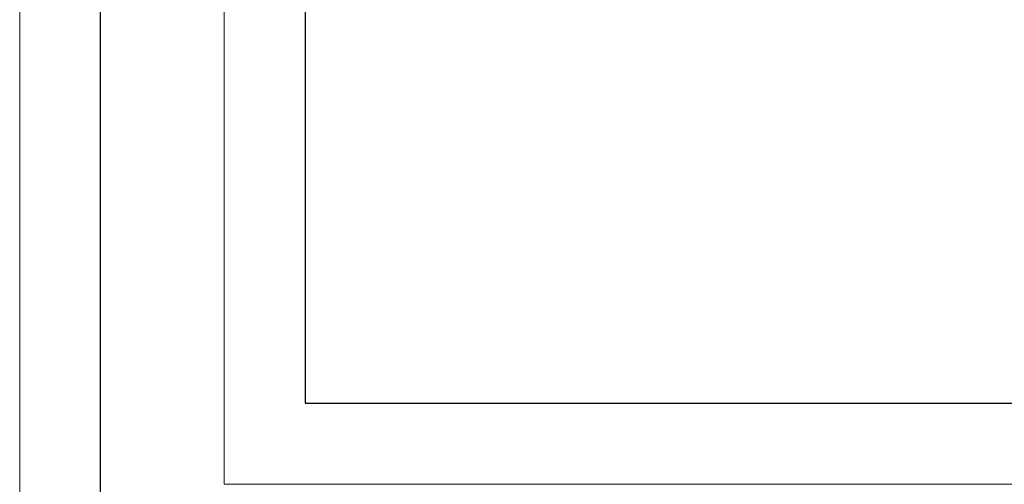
# Model space of a CAD drawing. Header units: millimetres. Extents: x -16321526 to -4431526, y 5084381 to 13484381.
# Tile 30 of 49: x -16311526 to -15094294, y 11024494 to 11598231. Entities that reach past the tile are written whole.
import ezdxf
from ezdxf.lldxf.tags import DXFTag

# ---------------------------------------------------------------- set-up
doc = ezdxf.new("R2010")
doc.units = ezdxf.units.MM
for name, color, linetype, lineweight in [('N-AR-Bouwterrein', 7, 'Continuous', 0), ('N-DI-Kadertekening', 7, 'Continuous', 30), ('N-WE-KL-ET_LS_OV_KABEL_VOEDINGSKABEL_LSL-GROEP6', 50, 'Continuous', 35)]:
    doc.layers.add(name, color=color, linetype=linetype, lineweight=lineweight)
tags = doc.linetypes.add('Voedingskabel 4x6', pattern='A,25,-5,["4x6 ",Standard,S=2.54,R=0,X=-2.54,Y=-1.27],-8', length=38).pattern_tags.tags
tags[6] = DXFTag(74, 10)

# ---------------------------------------------------------------- blocks, each defined once
blk = doc.blocks.new('*U114')
at = {"layer": 'N-DI-Kadertekening', "lineweight": 0, "flags": 128}
blk.add_lwpolyline([(594.5, 420), (594.5, -420), (-593.5, -420), (-593.5, 420), (594.5, 420)], close=True, dxfattribs=at)
at = {"layer": 'N-DI-Kadertekening', "lineweight": 30, "flags": 128}
blk.add_lwpolyline([(-583.5, 410), (584.5, 410), (584.5, -410), (-583.5, -410), (-583.5, 410)], close=True, dxfattribs=at)
blk = doc.blocks.new('KADERS_2012_A0')
at = {"layer": 'N-DI-Kadertekening', "lineweight": 0}
blk.add_blockref('*U114', (-584.5, 410), dxfattribs=at)
blk = doc.blocks.new('A4')
at = {"layer": 'N-DI-Kadertekening', "lineweight": 30}
for p, q in [((-277, 190), (-277, 0)), ((-277, 0), (0, 0))]:
    blk.add_line(p, q, dxfattribs=at)
at = {"layer": 'N-DI-Kadertekening', "lineweight": 0, "flags": 128}
blk.add_lwpolyline([(-287, -10), (10, -10), (10, 200), (-287, 200), (-287, -10)], close=True, dxfattribs=at)
blk = doc.blocks.new('KADERS_2012_A4')
at = {"layer": 'N-DI-Kadertekening', "lineweight": 0}
blk.add_blockref('A4', (0, 0), dxfattribs=at)

msp = doc.modelspace()

# ---------------------------------------------------------------- block references
at = {"layer": 'N-AR-Bouwterrein', "color": 7, "lineweight": 0, "xscale": 10000, "yscale": 10000, "zscale": 10000}
msp.add_blockref('KADERS_2012_A0', (-4531526, 5184381), dxfattribs=at)
at = {"layer": 'N-WE-KL-ET_LS_OV_KABEL_VOEDINGSKABEL_LSL-GROEP6', "color": 1, "linetype": 'Voedingskabel 4x6', "lineweight": 0, "xscale": 10000, "yscale": 10000, "zscale": 10000}
msp.add_blockref('KADERS_2012_A4', (-13188600, 11124608), dxfattribs=at)

doc.saveas('drawing.dxf')
